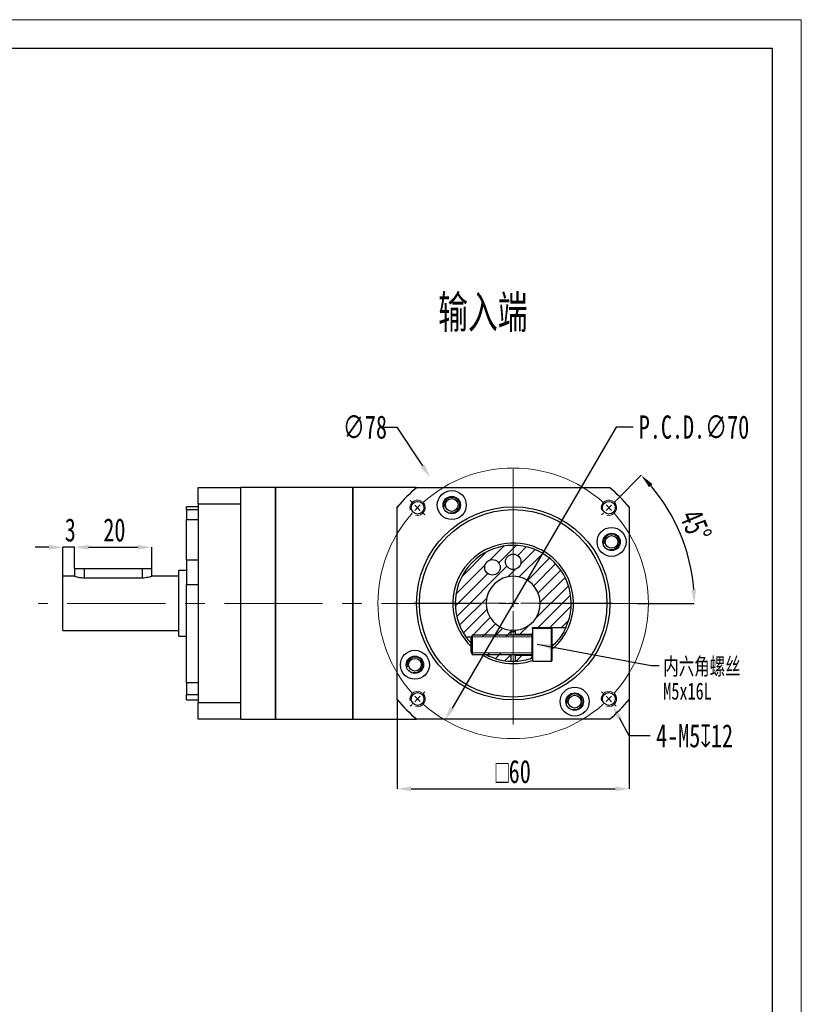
# Model space of a CAD drawing. Header units: millimetres. Extents: x 2117 to 2430, y 242 to 464.
# Tile 4 of 4: x 2329 to 2430, y 337 to 464. Entities that reach past the tile are written whole.
import ezdxf

# ---------------------------------------------------------------- set-up
doc = ezdxf.new("R2010")
doc.units = ezdxf.units.MM
doc.linetypes.add('CENTER2', pattern=[28.575, 19.05, -3.175, 3.175, -3.175])
doc.linetypes.add('CENTERX2', pattern=[20.32, 12.7, -2.54, 2.54, -2.54])
doc.layers.add('3中心线层', color=1, linetype='CENTER2')
for name, color, linetype, lineweight in [('SLD-0', 7, 'Continuous', 18), ('图框_外框线', 7, 'Continuous', 18), ('尺寸线层', 3, 'Continuous', 18)]:
    doc.layers.add(name, color=color, linetype=linetype, lineweight=lineweight)
doc.styles.add('SLDTEXTSTYLE0', font='txt', dxfattribs={"width": 0.7})
doc.styles.add('SLDTEXTSTYLE2', font='txt', dxfattribs={"width": 0.7})
doc.dimstyles.new('SLDDIMSTYLE0', dxfattribs={"dimtxt": 3, "dimasz": 1.8, "dimexe": 0, "dimexo": 0.0625, "dimgap": 0.75, "dimtad": 0, "dimtih": 1, "dimtoh": 1, "dimlfac": 2, "dimrnd": 1e-09, "dimzin": 12, "dimdsep": 46, "dimtxsty": 'SLDTEXTSTYLE2', "dimsah": 1, "dimcen": 0, "dimadec": 0, "dimazin": 3, "dimtfac": 1, "dimtofl": 0, "dimtmove": 0, "dimatfit": 3, "dimfxl": 1, "dimfrac": 2, "dimtolj": 1, "dimtzin": 12, "dimarcsym": 0})
doc.dimstyles.new('SLDDIMSTYLE1', dxfattribs={"dimtxt": 3, "dimasz": 1.8, "dimexe": 0, "dimexo": 0.0625, "dimgap": 0.75, "dimtad": 1, "dimdec": 4, "dimlfac": 2, "dimzin": 12, "dimdsep": 46, "dimtxsty": 'SLDTEXTSTYLE2', "dimsah": 1, "dimcen": 0.09, "dimazin": 3, "dimtfac": 1, "dimtofl": 0, "dimtmove": 0, "dimatfit": 3, "dimfxl": 1, "dimfrac": 2, "dimtolj": 1, "dimtzin": 12, "dimarcsym": 0})
doc.dimstyles.new('SLDDIMSTYLE10', dxfattribs={"dimtxt": 3, "dimasz": 1.8, "dimexe": 0, "dimexo": 0.0625, "dimgap": 0.75, "dimtad": 0, "dimtih": 1, "dimtoh": 1, "dimlfac": 2, "dimrnd": 1e-09, "dimzin": 12, "dimdsep": 46, "dimtxsty": 'SLDTEXTSTYLE2', "dimsah": 1, "dimcen": 0, "dimadec": 0, "dimazin": 3, "dimtfac": 1, "dimtmove": 0, "dimatfit": 3, "dimfxl": 1, "dimfrac": 2, "dimtolj": 1, "dimtzin": 12, "dimarcsym": 0})
doc.dimstyles.new('SLDDIMSTYLE11', dxfattribs={"dimtxt": 3, "dimasz": 1.8, "dimexe": 0, "dimexo": 0.0625, "dimgap": 0.75, "dimtad": 0, "dimtih": 1, "dimtoh": 1, "dimlfac": 2, "dimrnd": 1e-09, "dimzin": 12, "dimdsep": 46, "dimtxsty": 'SLDTEXTSTYLE2', "dimsah": 1, "dimcen": 0, "dimadec": 0, "dimazin": 3, "dimtfac": 1, "dimtofl": 0, "dimtmove": 0, "dimatfit": 3, "dimfxl": 1, "dimfrac": 2, "dimtolj": 1, "dimtzin": 12, "dimarcsym": 0})
doc.dimstyles.new('SLDDIMSTYLE12', dxfattribs={"dimtxt": 0.18, "dimasz": 1.8, "dimexe": 0, "dimexo": 0.0625, "dimgap": 0, "dimtad": 0, "dimtih": 1, "dimtoh": 1, "dimdec": 0, "dimrnd": 1e-09, "dimzin": 0, "dimdsep": 46, "dimtxsty": 'Standard', "dimsah": 1, "dimcen": 0.09, "dimadec": 0, "dimazin": 0, "dimtfac": 1.8, "dimtdec": 0, "dimtofl": 0, "dimtmove": 0, "dimatfit": 3, "dimfxl": 1, "dimfrac": 2, "dimtolj": 1, "dimtzin": 0, "dimarcsym": 0})
doc.dimstyles.new('SLDDIMSTYLE2', dxfattribs={"dimtxt": 3, "dimasz": 1.8, "dimexe": 0, "dimexo": 0.0625, "dimgap": 0.75, "dimtad": 1, "dimlfac": 2, "dimrnd": 1e-09, "dimzin": 12, "dimdsep": 46, "dimtxsty": 'SLDTEXTSTYLE2', "dimsah": 1, "dimcen": 0.09, "dimadec": 0, "dimazin": 3, "dimtfac": 1, "dimtofl": 0, "dimtmove": 0, "dimatfit": 3, "dimfxl": 1, "dimfrac": 2, "dimtolj": 1, "dimtzin": 12, "dimarcsym": 0})
doc.dimstyles.new('SLDDIMSTYLE6', dxfattribs={"dimtxt": 3, "dimasz": 1.8, "dimexe": 0, "dimexo": 0.0625, "dimgap": 0.75, "dimtad": 1, "dimlfac": 2, "dimrnd": 1e-09, "dimzin": 12, "dimdsep": 46, "dimtxsty": 'SLDTEXTSTYLE2', "dimsah": 1, "dimcen": 0.09, "dimadec": 0, "dimazin": 3, "dimtfac": 1, "dimtmove": 0, "dimatfit": 0, "dimfxl": 1, "dimfrac": 2, "dimtolj": 1, "dimtzin": 12, "dimarcsym": 0})
pattern_1 = [(45, (2138.9466, 258.4446), (-0.7483547, 0.7483547), [])]

# ---------------------------------------------------------------- blocks, each defined once
blk = doc.blocks.new('*D74')
at = {"layer": 'Defpoints', "color": 0}
for p in [(2401.82, 403.75), (2384.17, 373.52)]:
    blk.add_point(p, dxfattribs=at)
at = {"layer": '尺寸线层', "color": 0, "lineweight": -2}
for p, q in [((2406.31, 411.45), (2385.08, 375.08)), ((2408.49, 411.45), (2406.31, 411.45))]:
    blk.add_line(p, q, dxfattribs=at)
at = {"layer": '尺寸线层', "color": 0}
blk.add_solid([(2384.82, 375.23), (2385.34, 374.93), (2384.17, 373.52)], dxfattribs=at)
at = {"layer": '尺寸线层', "color": 0, "insert": (2409.24, 412.95), "char_height": 3, "attachment_point": 1, "style": 'SLDTEXTSTYLE2'}
blk.add_mtext('\\A1;P.C.D.∅70', dxfattribs=at)
blk = doc.blocks.new('*D75')
at = {"layer": 'Defpoints', "color": 0}
for p in [(2382.26, 404.91), (2403.73, 372.36)]:
    blk.add_point(p, dxfattribs=at)
at = {"layer": '尺寸线层', "color": 0, "lineweight": -2}
for p, q in [((2375.93, 411.45), (2377.95, 411.45)), ((2377.95, 411.45), (2381.27, 406.42))]:
    blk.add_line(p, q, dxfattribs=at)
at = {"layer": '尺寸线层', "color": 0}
blk.add_solid([(2381.02, 406.25), (2381.52, 406.58), (2382.26, 404.91)], dxfattribs=at)
at = {"layer": '尺寸线层', "color": 0, "insert": (2370.95, 412.95), "char_height": 3, "attachment_point": 1, "style": 'SLDTEXTSTYLE2'}
blk.add_mtext('\\A1;∅78', dxfattribs=at)
blk = doc.blocks.new('*D76')
at = {"layer": 'Defpoints', "color": 0}
for p in [(2406.3, 401.95), (2404.43, 400.07), (2415.62, 394.7), (2331.53, 388.63), (2408.97, 388.63)]:
    blk.add_point(p, dxfattribs=at)
at = {"layer": '尺寸线层', "color": 0, "lineweight": -2}
for p, q in [((2406.35, 401.99), (2409.56, 405.2)), ((2409.03, 388.63), (2416.42, 388.63))]:
    blk.add_line(p, q, dxfattribs=at)
blk.add_arc((2392.99, 388.63), 23.42, 4.404, 40.596, dxfattribs=at)
at = {"layer": '尺寸线层', "color": 0}
for points in [[(2411, 404.08), (2410.56, 403.67), (2409.56, 405.2)], [(2416.05, 390.42), (2416.65, 390.45), (2416.42, 388.63)]]:
    blk.add_solid(points, dxfattribs=at)
at = {"layer": '尺寸线层', "color": 0, "insert": (2417.23, 401.09), "char_height": 3, "attachment_point": 1, "rotation": 293.0044, "style": 'SLDTEXTSTYLE2'}
blk.add_mtext('\\A1;45%%d', dxfattribs=at)
blk = doc.blocks.new('*D77')
at = {"layer": 'Defpoints', "color": 0}
for p in [(2404.88, 377.13), (2405.85, 375.39)]:
    blk.add_point(p, dxfattribs=at)
at = {"layer": '尺寸线层', "color": 0, "lineweight": -2}
for p, q in [((2408.01, 371.5), (2406.73, 373.81)), ((2410.73, 371.5), (2408.01, 371.5))]:
    blk.add_line(p, q, dxfattribs=at)
at = {"layer": '尺寸线层', "color": 0}
blk.add_solid([(2406.99, 373.96), (2406.46, 373.67), (2405.85, 375.39)], dxfattribs=at)
at = {"layer": '尺寸线层', "color": 0, "insert": (2411.48, 373), "char_height": 3, "attachment_point": 1, "style": 'SLDTEXTSTYLE2'}
blk.add_mtext('\\A1;4-M5{\\fGDT;x}12', dxfattribs=at)
blk = doc.blocks.new('*D78')
at = {"layer": 'Defpoints', "color": 0}
for p in [(2334.74, 395.89), (2336.24, 393.13), (2334.74, 392.13)]:
    blk.add_point(p, dxfattribs=at)
at = {"layer": '尺寸线层', "color": 0, "lineweight": -2}
for p, q in [((2332.94, 395.89), (2331.14, 395.89)), ((2334.74, 392.2), (2334.74, 395.89)), ((2336.24, 395.89), (2334.74, 395.89)), ((2336.24, 393.2), (2336.24, 395.89)), ((2338.04, 395.89), (2339.84, 395.89))]:
    blk.add_line(p, q, dxfattribs=at)
at = {"layer": '尺寸线层', "color": 0}
for points in [[(2332.94, 395.59), (2332.94, 396.19), (2334.74, 395.89)], [(2338.04, 396.19), (2338.04, 395.59), (2336.24, 395.89)]]:
    blk.add_solid(points, dxfattribs=at)
at = {"layer": '尺寸线层', "color": 0, "insert": (2335.7, 399.64), "char_height": 3, "attachment_point": 2, "style": 'SLDTEXTSTYLE2'}
blk.add_mtext('\\A1;3', dxfattribs=at)
blk = doc.blocks.new('*D79')
at = {"layer": 'Defpoints', "color": 0}
for p in [(2346.24, 395.89), (2336.24, 393.13), (2346.24, 393.13)]:
    blk.add_point(p, dxfattribs=at)
at = {"layer": '尺寸线层', "color": 0, "lineweight": -2}
for p, q in [((2336.24, 393.2), (2336.24, 395.89)), ((2338.04, 395.89), (2344.44, 395.89)), ((2346.24, 393.2), (2346.24, 395.89))]:
    blk.add_line(p, q, dxfattribs=at)
at = {"layer": '尺寸线层', "color": 0}
for points in [[(2338.04, 396.19), (2338.04, 395.59), (2336.24, 395.89)], [(2344.44, 395.59), (2344.44, 396.19), (2346.24, 395.89)]]:
    blk.add_solid(points, dxfattribs=at)
at = {"layer": '尺寸线层', "color": 0, "insert": (2341.4, 399.64), "char_height": 3, "attachment_point": 2, "style": 'SLDTEXTSTYLE2'}
blk.add_mtext('\\A1;20', dxfattribs=at)
blk = doc.blocks.new('*D80')
at = {"layer": 'Defpoints', "color": 0}
for p in [(2377.99, 376.17), (2407.99, 376.17), (2407.99, 364.63)]:
    blk.add_point(p, dxfattribs=at)
at = {"layer": '尺寸线层', "color": 0, "lineweight": -2}
for p, q in [((2377.99, 376.11), (2377.99, 364.63)), ((2407.99, 376.11), (2407.99, 364.63)), ((2379.79, 364.63), (2406.19, 364.63))]:
    blk.add_line(p, q, dxfattribs=at)
at = {"layer": '尺寸线层', "color": 0}
for points in [[(2379.79, 364.93), (2379.79, 364.33), (2377.99, 364.63)], [(2406.19, 364.33), (2406.19, 364.93), (2407.99, 364.63)]]:
    blk.add_solid(points, dxfattribs=at)
at = {"layer": '尺寸线层', "color": 0, "insert": (2392.99, 368.38), "char_height": 3, "attachment_point": 2, "style": 'SLDTEXTSTYLE2'}
blk.add_mtext('\\A1;{\\fGDT;o}60', dxfattribs=at)
blk = doc.blocks.new('SW_NOTE_4')
at = {"layer": 'SLD-0', "color": 0, "char_height": 2.2, "attachment_point": 1}
for s, insert, style in [('内六角螺丝', (0.54, 0.99), 'SLDTEXTSTYLE0'), ('M5x16L', (0.54, -2.21), 'SLDTEXTSTYLE2')]:
    blk.add_mtext(s, dxfattribs=dict(at, insert=insert, style=style))
blk = doc.blocks.new('SW_CENTERMARKSYMBOL_2')
at = {"layer": 'SLD-0', "color": 0}
for p, q in [((-0.71, 0.71), (-0.94, 0.94)), ((0, 0), (-0.35, 0.35)), ((0, 0), (0.35, -0.35)), ((12.37, -11.37), (12.37, 0.5)), ((24.75, 0), (24.4, -0.35)), ((24.75, 0), (25.1, 0.35)), ((25.46, 0.71), (25.69, 0.94)), ((0.71, -0.71), (0.94, -0.94)), ((24.04, -0.71), (23.81, -0.94)), ((11.37, -12.37), (-0.5, -12.37)), ((12.37, -12.37), (11.87, -12.37)), ((12.37, -12.37), (12.37, -11.87)), ((12.37, -12.37), (12.37, -12.87)), ((12.37, -12.37), (12.87, -12.37)), ((13.37, -12.37), (25.25, -12.37)), ((12.37, -13.37), (12.37, -25.25)), ((0.71, -24.04), (0.94, -23.81)), ((24.04, -24.04), (23.81, -23.81)), ((-0.71, -25.46), (-0.94, -25.69)), ((0, -24.75), (-0.35, -25.1)), ((0, -24.75), (0.35, -24.4)), ((24.75, -24.75), (24.4, -24.4)), ((24.75, -24.75), (25.1, -25.1)), ((25.46, -25.46), (25.69, -25.69))]:
    blk.add_line(p, q, dxfattribs=at)
for start, end in [(48.274, 131.726), (133.363, 135), (45, 46.637), (43.363, 45), (138.274, 221.726), (135, 136.637), (318.274, 41.726), (223.363, 225), (225, 226.637), (228.274, 311.726), (313.363, 315), (315, 316.637)]:
    blk.add_arc((12.37, -12.37), 17.5, start, end, dxfattribs=at)

msp = doc.modelspace()

# ---------------------------------------------------------------- hatches: boundary and pattern name
at = {"linetype": 'Continuous', "lineweight": 18}
h = msp.add_hatch(dxfattribs=at)
h.set_pattern_fill('ANSI31', scale=0.333333, style=0)
h.set_pattern_definition(pattern_1)
edge = h.paths.add_edge_path(flags=0)
edge.add_line((2395.492554, 384.634921), (2395.492554, 385.509921))
edge.add_line((2395.492554, 385.509921), (2399.810499, 385.509921))
edge.add_arc((2392.992554, 388.634921), 7.5, 335.37568165, 575.21643363)
edge.add_line((2386.865208, 384.309921), (2392.742554, 384.309921))
edge.add_line((2392.742554, 384.309921), (2392.742554, 385.143861))
edge.add_arc((2392.992554, 388.634921), 3.5, -85.90395624, 265.90395624, ccw=False)
edge.add_line((2393.242554, 385.143861), (2393.242554, 384.634921))
edge.add_line((2393.242554, 384.634921), (2395.492554, 384.634921))
edge = h.paths.add_edge_path(flags=0)
edge.add_arc((2390.305054, 393.289807), 1, 0, 360)
edge = h.paths.add_edge_path(flags=0)
edge.add_arc((2392.992554, 394.009921), 1, 0, 360)
h = msp.add_hatch(dxfattribs=at)
h.set_pattern_fill('ANSI31', scale=0.333333, style=0)
h.set_pattern_definition(pattern_1)
edge = h.paths.add_edge_path(flags=0)
edge.add_arc((2392.992554, 388.634921), 7.5, 238.94435158, 268.08978683)
edge.add_line((2392.742554, 381.139089), (2392.742554, 382.209921))
edge.add_line((2392.742554, 382.209921), (2389.123527, 382.209921))
h = msp.add_hatch(dxfattribs=at)
h.set_pattern_fill('ANSI31', scale=0.333333, style=0)
h.set_pattern_definition(pattern_1)
edge = h.paths.add_edge_path(flags=0)
edge.add_arc((2392.992554, 388.634921), 7.5, 271.91021317, 289.47122063)
edge.add_line((2395.492554, 381.563853), (2395.492554, 381.884921))
edge.add_line((2395.492554, 381.884921), (2393.242554, 381.884921))
edge.add_line((2393.242554, 381.884921), (2393.242554, 381.139089))

# ---------------------------------------------------------------- linework, layer by layer
at = {"color": 7, "linetype": 'Continuous', "lineweight": 25}
for p, q in [((2352.242554, 403.63492), (2357.742554, 403.63492)), ((2352.242554, 401.482586), (2352.242554, 403.63492)), ((2362.242554, 403.63492), (2357.742554, 403.63492)), ((2357.742554, 401.482586), (2357.742554, 403.63492)), ((2372.242554, 403.63492), (2362.242554, 403.63492)), ((2362.242554, 403.63492), (2362.242554, 400.460959)), ((2362.242554, 373.634921), (2362.242554, 403.63492)), ((2380.492554, 403.63492), (2372.242554, 403.63492)), ((2372.242554, 403.63492), (2372.242554, 400.460959)), ((2372.242554, 373.634921), (2372.242554, 403.63492)), ((2380.492554, 403.63492), (2380.27333, 403.415697)), ((2380.532619, 403.63492), (2405.45249, 403.63492)), ((2405.711778, 403.415697), (2405.492555, 403.63492)), ((2357.742554, 401.482586), (2352.242554, 401.482586)), ((2352.242554, 401.482586), (2352.242554, 375.787256)), ((2357.742554, 388.634921), (2357.742554, 401.482586)), ((2378.211778, 401.354144), (2377.992554, 401.134921)), ((2407.992555, 401.134921), (2407.773331, 401.354144)), ((2352.242554, 401.134921), (2350.742555, 401.134921)), ((2350.742555, 400.745264), (2350.742555, 401.134921)), ((2352.242554, 400.745264), (2350.742555, 400.745264)), ((2350.742555, 400.745264), (2350.742555, 399.497526)), ((2362.242554, 400.460959), (2362.242554, 373.634921)), ((2372.242554, 400.460959), (2372.242554, 373.634921)), ((2377.992554, 376.174985), (2377.992554, 401.094856)), ((2407.992555, 401.094856), (2407.992555, 376.174985)), ((2350.742555, 399.497526), (2352.242554, 399.497526)), ((2350.742555, 394.242906), (2350.742555, 399.497526)), ((2350.742555, 394.242906), (2350.742555, 391.093578)), ((2352.242554, 394.242906), (2350.742555, 394.242906)), ((2336.242555, 393.134921), (2336.242555, 392.134921)), ((2336.242555, 393.134921), (2337.492554, 393.134921)), ((2337.492554, 393.134921), (2344.992554, 393.134921)), ((2344.992554, 393.134921), (2346.242553, 393.134921)), ((2346.242553, 392.134921), (2346.242553, 393.134921)), ((2350.742555, 392.884921), (2349.742553, 392.884921)), ((2349.742553, 384.384921), (2349.742553, 392.884921)), ((2336.242555, 392.134921), (2334.742556, 392.134921)), ((2334.742556, 385.134921), (2334.742556, 392.134921)), ((2344.992554, 391.904095), (2337.492554, 391.904095)), ((2349.742553, 392.134921), (2346.242553, 392.134921)), ((2350.742555, 391.093578), (2352.242554, 391.093578)), ((2350.742555, 378.352706), (2350.742555, 391.093578)), ((2357.742554, 375.787256), (2357.742554, 388.634921)), ((2334.742556, 385.134921), (2349.742553, 385.134921)), ((2392.742554, 384.509921), (2392.742554, 385.143861)), ((2392.742554, 384.993493), (2393.242554, 384.993493)), ((2393.242554, 385.143861), (2393.242554, 384.634921)), ((2395.492555, 385.509921), (2399.8105, 385.509921)), ((2395.492555, 385.384921), (2395.492555, 385.509921)), ((2397.942555, 385.384921), (2395.492555, 385.384921)), ((2395.492555, 385.384921), (2395.492555, 385.09899)), ((2395.492555, 385.09899), (2395.492555, 381.134921)), ((2397.992555, 385.334921), (2397.992555, 381.184921)), ((2349.742553, 384.384921), (2350.742555, 384.384921)), ((2386.865208, 384.309921), (2387.577078, 384.309921)), ((2387.692548, 384.509921), (2387.492554, 384.163521)), ((2387.492554, 384.163521), (2387.492554, 384.041936)), ((2387.492554, 384.041936), (2387.492554, 382.356321)), ((2395.392554, 384.509921), (2387.692548, 384.509921)), ((2387.692548, 384.509921), (2387.692548, 384.341726)), ((2387.692548, 384.341726), (2387.692548, 382.009921)), ((2393.242554, 384.509921), (2393.242554, 384.634921)), ((2393.242554, 384.634921), (2395.492555, 384.634921)), ((2387.492554, 382.356321), (2387.692548, 382.009921)), ((2398.223173, 383.259921), (2397.992555, 383.044751)), ((2387.692548, 382.009921), (2395.392554, 382.009921)), ((2392.742554, 381.139089), (2392.742554, 382.009921)), ((2393.242554, 381.884921), (2393.242554, 382.009921)), ((2395.492555, 381.884921), (2393.242554, 381.884921)), ((2393.242554, 381.884921), (2393.242554, 381.139089)), ((2395.492555, 381.134921), (2397.942555, 381.134921)), ((2352.242554, 378.352706), (2350.742555, 378.352706)), ((2350.742555, 378.352706), (2350.742555, 376.840558)), ((2350.742555, 376.840558), (2352.242554, 376.840558)), ((2350.742555, 376.134921), (2350.742555, 376.840558)), ((2350.742555, 376.134921), (2352.242554, 376.134921)), ((2377.992554, 376.134921), (2378.211778, 375.915698)), ((2407.773331, 375.915698), (2407.992555, 376.134921)), ((2352.242554, 375.787256), (2357.742554, 375.787256)), ((2352.242554, 373.634921), (2352.242554, 375.787256)), ((2357.742554, 373.634921), (2357.742554, 375.787256)), ((2357.742554, 373.634921), (2352.242554, 373.634921)), ((2357.742554, 373.634921), (2362.242554, 373.634921)), ((2362.242554, 373.634921), (2372.242554, 373.634921)), ((2372.242554, 373.634921), (2380.492554, 373.634921)), ((2380.27333, 373.854144), (2380.492554, 373.634921)), ((2405.45249, 373.634921), (2380.532619, 373.634921)), ((2405.492555, 373.634921), (2405.711778, 373.854144))]:
    msp.add_line(p, q, dxfattribs=at)
at = {"color": 1, "linetype": 'Continuous', "lineweight": 25}
for p, q in [((2337.492554, 393.134921), (2337.492554, 391.904095)), ((2344.992554, 393.134921), (2344.992554, 391.904095)), ((2397.942555, 381.134921), (2397.942555, 385.384921)), ((2395.392554, 384.509921), (2395.392554, 384.341726)), ((2395.392554, 384.341726), (2395.392554, 382.009921)), ((2398.223173, 383.259921), (2397.992555, 383.259921))]:
    msp.add_line(p, q, dxfattribs=at)
at = {"color": 7, "linetype": 'Continuous', "lineweight": 25, "flags": 128}
for points in [[(2393.242554, 385.143861), (2392.992554, 385.134921), (2392.742554, 385.143861)], [(2392.747707, 381.138919), (2392.992554, 381.134921), (2393.242554, 381.139089)]]:
    msp.add_lwpolyline(points, dxfattribs=at)
at = {"color": 7, "linetype": 'Continuous', "lineweight": 25}
for centre, radius in [((2385.043765, 401.355642), 1.875), ((2380.618186, 401.009289), 0.825), ((2385.043765, 401.355642), 1.125), ((2385.043765, 401.355642), 0.825), ((2405.366923, 401.009289), 0.825), ((2392.992554, 388.634921), 12.5), ((2392.992554, 388.634921), 12.125), ((2405.713276, 396.58371), 1.875), ((2405.713276, 396.58371), 1.125), ((2405.713276, 396.58371), 0.825), ((2392.992554, 394.009921), 1), ((2390.305054, 393.289807), 1), ((2380.271833, 380.686132), 1.875), ((2380.271833, 380.686132), 1.125), ((2380.271833, 380.686132), 0.825), ((2400.941343, 375.914199), 1.875), ((2380.618186, 376.260552), 0.825), ((2400.941343, 375.914199), 1.125), ((2400.941343, 375.914199), 0.825), ((2405.366923, 376.260552), 0.825)]:
    msp.add_circle(centre, radius, dxfattribs=at)
for centre, radius, start, end in [((2392.992554, 388.634921), 19.5, 129.71513723, 140.28486277), ((2392.992554, 388.634921), 19.5, 39.71513723, 50.28486277), ((2392.992554, 388.634921), 7.8, 309.86834155, 225.16009752), ((2392.992554, 388.634921), 7.5, 335.37568165, 215.21643363), ((2392.992554, 388.634921), 3.5, 274.09604376, 265.90395624), ((2397.942554, 385.334921), 0.05, 0, 90), ((2395.392554, 384.609921), 0.1, 270, 0), ((2392.992554, 388.634921), 7.8, 238.14201621, 270), ((2392.992554, 388.634921), 7.5, 242.04711341, 268.08978683), ((2392.992554, 388.634921), 7.8, 270, 288.69394092), ((2392.992554, 388.634921), 7.5, 271.91021317, 289.47122063), ((2395.392554, 381.909921), 0.1, 0, 90), ((2397.942554, 381.184921), 0.05, 270, 0), ((2392.992554, 388.634921), 19.5, 219.71513723, 230.28486277), ((2392.992554, 388.634921), 19.5, 309.71513723, 320.28486277)]:
    msp.add_arc(centre, radius, start, end, dxfattribs=at)
for points, knots in [([(2337.492554, 391.904095), (2337.357142, 391.909159), (2337.086536, 391.919279), (2336.721996, 391.989355), (2336.437228, 392.06745), (2336.263436, 392.127379), (2336.258109, 392.129375), (2336.255895, 392.130205)], [0, 0, 0, 0, 0.2053618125, 0.4103942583, 0.6238428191, 0.843662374, 1, 1, 1, 1]), ([(2346.229213, 392.130205), (2346.23323, 392.131623), (2346.25205, 392.138268), (2346.153848, 392.103165), (2345.942896, 392.036182), (2345.614123, 391.956144), (2345.275134, 391.909552), (2345.061754, 391.905431), (2344.992554, 391.904095)], [0, 0, 0, 0, 0.0546699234, 0.2560968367, 0.4604398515, 0.6757233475, 0.8948352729, 1, 1, 1, 1]), ([(2399.8105, 385.509921), (2399.808897, 385.506429), (2399.80333, 385.494303), (2399.730031, 385.335244), (2399.537444, 384.960108), (2399.221805, 384.441138), (2398.783747, 383.841171), (2398.412303, 383.456027), (2398.223173, 383.259921)], [0, 0, 0, 0, 0.069919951, 0.2428305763, 0.4169881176, 0.5975357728, 0.7950745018, 1, 1, 1, 1]), ([(2387.492554, 383.540695), (2387.470169, 383.563298), (2387.34023, 383.6945), (2387.160538, 383.917535), (2386.97315, 384.15809), (2386.878742, 384.290777), (2386.869008, 384.304545), (2386.865208, 384.309921)], [0, 0, 0, 0, 0.06239529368, 0.3621810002, 0.60279584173, 0.84492030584, 1, 1, 1, 1])]:
    msp.add_open_spline(points, degree=3, knots=knots, dxfattribs=at)
at = {"layer": '3中心线层', "linetype": 'CENTERX2', "lineweight": 18}
msp.add_line((2408.970862, 388.634921), (2331.532719, 388.634921), dxfattribs=at)
at = {"layer": 'SLD-0', "linetype": 'CENTERX2', "lineweight": 18}
msp.add_line((2392.992554, 405.98156), (2392.992554, 371.693029), dxfattribs=at)
at = {"layer": 'SLD-0'}
for p, q in [((2387.577078, 384.309921), (2395.492554, 384.309921)), ((2395.492554, 382.009921), (2395.492554, 384.509921)), ((2387.577078, 382.209921), (2395.492554, 382.209921))]:
    msp.add_line(p, q, dxfattribs=at)
for centre in [(2380.618186, 401.009289), (2385.043765, 401.355642), (2405.366923, 401.009289), (2405.713276, 396.58371), (2380.271833, 380.686132), (2380.618186, 376.260552), (2405.366923, 376.260552), (2400.941343, 375.914199)]:
    msp.add_arc(centre, 1, 255, 195, dxfattribs=at)
at = {"layer": '图框_外框线', "color": 3}
msp.add_lwpolyline([(2116.627376, 242.377729), (2430.258985, 242.377729), (2430.258985, 464.160081), (2116.627376, 464.160081)], close=True, dxfattribs=at)
at = {"layer": '图框_外框线', "color": 3, "lineweight": 25}
msp.add_lwpolyline([(2135.295924, 246.111439), (2426.525275, 246.111439), (2426.525275, 460.426372), (2135.295924, 460.426372)], close=True, dxfattribs=at)

# ---------------------------------------------------------------- block references
at = {"layer": '3中心线层'}
msp.add_blockref('SW_CENTERMARKSYMBOL_2', (2380.618186, 401.009289), dxfattribs=at)
at = {"layer": '尺寸线层'}
msp.add_blockref('SW_NOTE_4', (2411.857716, 380.594112), dxfattribs=at)

# ---------------------------------------------------------------- texts
at = {"layer": 'SLD-0', "insert": (2383.282658, 428.457198), "char_height": 4.2333333, "attachment_point": 1, "style": 'SLDTEXTSTYLE0'}
msp.add_mtext('输入端', dxfattribs=at)

# ---------------------------------------------------------------- dimensions: what is measured, and where the dimension line sits
at = {"layer": '尺寸线层'}
dim = msp.add_diameter_dim_2p(p1=(2403.728474, 372.356406), p2=(2382.256635, 404.913435), dimstyle='SLDDIMSTYLE0', dxfattribs=at)
dim.commit()
dim.dimension.update_dxf_attribs({"geometry": '*D75', "text_midpoint": (2373.066287, 411.450934), "dimtype": 163})
dim = msp.add_diameter_dim_2p(p1=(2401.816504, 403.747429), p2=(2384.168604, 373.522413), text='P.C.D.<>', dimstyle='SLDDIMSTYLE10', dxfattribs=at)
dim.commit()
dim.dimension.update_dxf_attribs({"geometry": '*D74', "text_midpoint": (2415.885966, 411.450934), "dimtype": 163})
dim = msp.add_angular_dim_2l(base=(2415.61801, 394.697393), line1=((2406.30384, 401.946206), (2404.430007, 400.072373)), line2=((2408.970862, 388.634921), (2331.532719, 388.634921)), dimstyle='SLDDIMSTYLE1', dxfattribs=at)
dim.commit()
dim.dimension.update_dxf_attribs({"geometry": '*D76', "text_midpoint": (2414.553387, 397.788898), "dimtype": 162})
for base, p2, dimstyle, picture, middle in [((2334.742554, 395.888945), (2334.742554, 392.134921), 'SLDDIMSTYLE6', '*D78', (2335.696988, 395.888945)), ((2346.242554, 395.888945), (2346.242554, 393.134921), 'SLDDIMSTYLE2', '*D79', (2341.401644, 395.888945))]:
    dim = msp.add_linear_dim(base=base, p1=(2336.242554, 393.134921), p2=p2, dimstyle=dimstyle, dxfattribs=at)
    dim.commit()
    dim.dimension.update_dxf_attribs({"geometry": picture, "text_midpoint": middle, "dimtype": 160})
dim = msp.add_linear_dim(base=(2407.992554, 364.634921), p1=(2377.992554, 376.174985), p2=(2407.992554, 376.174985), text='{\\fGDT;o}<>', dimstyle='SLDDIMSTYLE2', dxfattribs=at)
dim.commit()
dim.dimension.update_dxf_attribs({"geometry": '*D80', "text_midpoint": (2392.992554, 364.634921), "dimtype": 160})
dim = msp.add_diameter_dim_2p(p1=(2404.881233, 377.134683), p2=(2405.852613, 375.386421), text='4-M5{\\fGDT;x}12', dimstyle='SLDDIMSTYLE11', override={"dimpost": '<>'}, dxfattribs=at)
dim.commit()
dim.dimension.update_dxf_attribs({"geometry": '*D77', "text_midpoint": (2416.686729, 371.497052), "dimtype": 163})

# ---------------------------------------------------------------- leaders
msp.add_leader([(2396.079547, 383.348689), (2410.857716, 380.594112), (2411.857716, 380.594112)], dimstyle='SLDDIMSTYLE12', dxfattribs=at)

doc.saveas('drawing.dxf')
